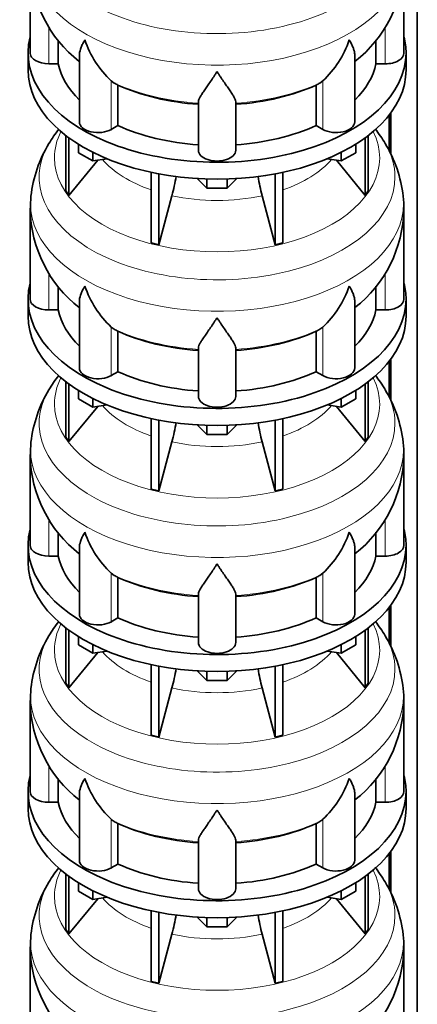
# Model space of a CAD drawing. Header units: millimetres. Extents: x 166 to 762, y -2759 to 1997.
# Tile 7 of 22: x 569 to 761, y -1797 to -1324. Entities that reach past the tile are written whole.
import ezdxf

# ---------------------------------------------------------------- set-up
doc = ezdxf.new("R2010")
doc.units = ezdxf.units.MM
doc.layers.add('LOW_134-13', color=7, linetype='Continuous')
doc.layers.add('VSI134_DIFFUSORE', color=7, linetype='Continuous')

# ---------------------------------------------------------------- blocks, each defined once
blk = doc.blocks.new('SE4')
at = {"layer": 'LOW_134-13', "color": 7, "linetype": 'Continuous', "lineweight": 35}
for p, q in [((760.76, -2491.36), (760.76, -939.68)), ((748.01, -1368.37), (748.01, -1388.14)), ((747.26, -1369.36), (747.26, -1386.73)), ((748.01, -1486.76), (748.01, -1506.53)), ((747.26, -1487.75), (747.26, -1505.12)), ((748.01, -1605.16), (748.01, -1624.92)), ((747.26, -1606.15), (747.26, -1623.52)), ((748.01, -1723.55), (748.01, -1743.31)), ((747.26, -1724.54), (747.26, -1741.91))]:
    blk.add_line(p, q, dxfattribs=at)
at = {"layer": 'VSI134_DIFFUSORE', "color": 7, "linetype": 'Continuous', "lineweight": 35}
for p, q in [((574.33, -1296.5), (574.33, -1339.56)), ((754.33, -1339.56), (754.33, -1296.5)), ((587.86, -1344.76), (587.86, -1333.39)), ((740.8, -1333.31), (740.8, -1344.76)), ((573.33, -1339.56), (573.33, -1347.72)), ((755.33, -1347.72), (755.33, -1339.56)), ((583.33, -1344.76), (587.86, -1344.76)), ((598.06, -1340.46), (598.06, -1372.63)), ((730.61, -1372.63), (730.61, -1340.49)), ((740.8, -1344.76), (745.33, -1344.76)), ((614.84, -1354.01), (613.42, -1352.96)), ((715.24, -1352.96), (713.82, -1354.01)), ((616.62, -1374.45), (616.62, -1354.98)), ((712.04, -1354.98), (712.04, -1374.45)), ((655.33, -1386.33), (655.33, -1362.98)), ((673.33, -1386.33), (673.33, -1362.98)), ((613.42, -1376.3), (616.62, -1374.45)), ((712.04, -1374.45), (715.24, -1376.3)), ((591.5, -1379.23), (591.5, -1405.9)), ((593.03, -1380.37), (593.03, -1408.04)), ((735.63, -1380.37), (735.63, -1408.04)), ((737.16, -1379.23), (737.16, -1405.9)), ((597.58, -1387.49), (597.58, -1383.43)), ((604.52, -1391.49), (597.58, -1387.49)), ((604.52, -1391.49), (604.52, -1387.32)), ((724.15, -1391.49), (724.15, -1387.32)), ((731.09, -1387.49), (724.15, -1391.49)), ((731.09, -1387.49), (731.09, -1383.43)), ((593.03, -1408.04), (606.9, -1391.12)), ((611.34, -1390.44), (604.52, -1391.49)), ((724.15, -1391.49), (717.32, -1390.44)), ((721.77, -1391.12), (735.63, -1408.04)), ((632.64, -1396.97), (632.64, -1430.9)), ((696.03, -1396.97), (696.03, -1430.9)), ((636.33, -1397.71), (636.33, -1431.79)), ((659.42, -1404.62), (654.77, -1399.97)), ((659.42, -1404.62), (659.42, -1400.19)), ((673.89, -1399.97), (669.24, -1404.62)), ((669.24, -1404.62), (669.24, -1400.19)), ((692.33, -1397.71), (692.33, -1431.79)), ((591.5, -1405.9), (593.03, -1408.04)), ((669.24, -1404.62), (659.42, -1404.62)), ((735.63, -1408.04), (737.16, -1405.9)), ((636.33, -1431.79), (642.61, -1408.17)), ((686.06, -1408.17), (692.33, -1431.79)), ((574.33, -1414.9), (574.33, -1457.95)), ((754.33, -1457.95), (754.33, -1414.9)), ((632.64, -1430.9), (636.33, -1431.79)), ((692.33, -1431.79), (696.03, -1430.9)), ((587.86, -1463.15), (587.86, -1451.78)), ((740.8, -1451.7), (740.8, -1463.15)), ((573.33, -1457.95), (573.33, -1466.12)), ((755.33, -1466.12), (755.33, -1457.95)), ((583.33, -1463.15), (587.86, -1463.15)), ((598.06, -1458.86), (598.06, -1491.02)), ((730.61, -1491.02), (730.61, -1458.88)), ((740.8, -1463.15), (745.33, -1463.15)), ((614.84, -1472.4), (613.42, -1471.35)), ((715.24, -1471.35), (713.82, -1472.4)), ((616.62, -1492.85), (616.62, -1473.37)), ((712.04, -1473.37), (712.04, -1492.85)), ((655.33, -1504.72), (655.33, -1481.37)), ((673.33, -1504.72), (673.33, -1481.37)), ((613.42, -1494.69), (616.62, -1492.85)), ((712.04, -1492.85), (715.24, -1494.69)), ((591.5, -1497.62), (591.5, -1524.3)), ((593.03, -1498.77), (593.03, -1526.43)), ((735.63, -1498.77), (735.63, -1526.43)), ((737.16, -1497.62), (737.16, -1524.3)), ((597.58, -1505.88), (597.58, -1501.82)), ((604.52, -1509.88), (597.58, -1505.88)), ((604.52, -1509.88), (604.52, -1505.71)), ((724.15, -1509.88), (724.15, -1505.71)), ((731.09, -1505.88), (724.15, -1509.88)), ((731.09, -1505.88), (731.09, -1501.82)), ((593.03, -1526.43), (606.9, -1509.52)), ((611.34, -1508.83), (604.52, -1509.88)), ((724.15, -1509.88), (717.32, -1508.83)), ((721.77, -1509.52), (735.63, -1526.43)), ((632.64, -1515.37), (632.64, -1549.29)), ((696.03, -1515.37), (696.03, -1549.29)), ((636.33, -1516.11), (636.33, -1550.18)), ((659.42, -1523.02), (654.77, -1518.37)), ((659.42, -1523.02), (659.42, -1518.58)), ((673.89, -1518.37), (669.24, -1523.02)), ((669.24, -1523.02), (669.24, -1518.58)), ((692.33, -1516.11), (692.33, -1550.18)), ((591.5, -1524.3), (593.03, -1526.43)), ((669.24, -1523.02), (659.42, -1523.02)), ((735.63, -1526.43), (737.16, -1524.3)), ((636.33, -1550.18), (642.61, -1526.56)), ((686.06, -1526.56), (692.33, -1550.18)), ((574.33, -1533.29), (574.33, -1576.34)), ((754.33, -1576.34), (754.33, -1533.29)), ((632.64, -1549.29), (636.33, -1550.18)), ((692.33, -1550.18), (696.03, -1549.29)), ((587.86, -1581.54), (587.86, -1570.17)), ((740.8, -1570.09), (740.8, -1581.54)), ((573.33, -1576.34), (573.33, -1584.51)), ((755.33, -1584.51), (755.33, -1576.34)), ((583.33, -1581.54), (587.86, -1581.54)), ((598.06, -1577.25), (598.06, -1609.41)), ((730.61, -1609.41), (730.61, -1577.27)), ((740.8, -1581.54), (745.33, -1581.54)), ((614.84, -1590.79), (613.42, -1589.74)), ((715.24, -1589.74), (713.82, -1590.79)), ((616.62, -1611.24), (616.62, -1591.76)), ((712.04, -1591.76), (712.04, -1611.24)), ((655.33, -1623.11), (655.33, -1599.76)), ((673.33, -1623.11), (673.33, -1599.76)), ((613.42, -1613.09), (616.62, -1611.24)), ((712.04, -1611.24), (715.24, -1613.09)), ((591.5, -1616.01), (591.5, -1642.69)), ((593.03, -1617.16), (593.03, -1644.82)), ((735.63, -1617.16), (735.63, -1644.82)), ((737.16, -1616.01), (737.16, -1642.69)), ((597.58, -1624.27), (597.58, -1620.21)), ((604.52, -1628.28), (597.58, -1624.27)), ((604.52, -1628.28), (604.52, -1624.1)), ((724.15, -1628.28), (724.15, -1624.1)), ((731.09, -1624.27), (724.15, -1628.28)), ((731.09, -1624.27), (731.09, -1620.21)), ((593.03, -1644.82), (606.9, -1627.91)), ((611.34, -1627.22), (604.52, -1628.28)), ((724.15, -1628.28), (717.32, -1627.22)), ((721.77, -1627.91), (735.63, -1644.82)), ((632.64, -1633.76), (632.64, -1667.69)), ((696.03, -1633.76), (696.03, -1667.69)), ((636.33, -1634.5), (636.33, -1668.57)), ((659.42, -1641.41), (654.77, -1636.76)), ((659.42, -1641.41), (659.42, -1636.97)), ((673.89, -1636.76), (669.24, -1641.41)), ((669.24, -1641.41), (669.24, -1636.97)), ((692.33, -1634.5), (692.33, -1668.57)), ((591.5, -1642.69), (593.03, -1644.82)), ((669.24, -1641.41), (659.42, -1641.41)), ((735.63, -1644.82), (737.16, -1642.69)), ((636.33, -1668.57), (642.61, -1644.95)), ((686.06, -1644.95), (692.33, -1668.57)), ((574.33, -1651.68), (574.33, -1694.74)), ((754.33, -1694.74), (754.33, -1651.68)), ((632.64, -1667.69), (636.33, -1668.57)), ((692.33, -1668.57), (696.03, -1667.69)), ((587.86, -1699.93), (587.86, -1688.56)), ((740.8, -1688.49), (740.8, -1699.93)), ((573.33, -1694.74), (573.33, -1702.9)), ((755.33, -1702.9), (755.33, -1694.74)), ((583.33, -1699.93), (587.86, -1699.93)), ((598.06, -1695.64), (598.06, -1727.8)), ((730.61, -1727.8), (730.61, -1695.66)), ((740.8, -1699.93), (745.33, -1699.93)), ((614.84, -1709.18), (613.42, -1708.13)), ((715.24, -1708.13), (713.82, -1709.18)), ((616.62, -1729.63), (616.62, -1710.15)), ((712.04, -1710.15), (712.04, -1729.63)), ((655.33, -1741.5), (655.33, -1718.15)), ((673.33, -1741.5), (673.33, -1718.15)), ((613.42, -1731.48), (616.62, -1729.63)), ((712.04, -1729.63), (715.24, -1731.48)), ((591.5, -1734.4), (591.5, -1761.08)), ((593.03, -1735.55), (593.03, -1763.21)), ((735.63, -1735.55), (735.63, -1763.21)), ((737.16, -1734.4), (737.16, -1761.08)), ((597.58, -1742.66), (597.58, -1738.61)), ((604.52, -1746.67), (597.58, -1742.66)), ((604.52, -1746.67), (604.52, -1742.49)), ((724.15, -1746.67), (724.15, -1742.49)), ((731.09, -1742.66), (724.15, -1746.67)), ((731.09, -1742.66), (731.09, -1738.61)), ((593.03, -1763.21), (606.9, -1746.3)), ((611.34, -1745.61), (604.52, -1746.67)), ((724.15, -1746.67), (717.32, -1745.61)), ((721.77, -1746.3), (735.63, -1763.21)), ((632.64, -1752.15), (632.64, -1786.08)), ((696.03, -1752.15), (696.03, -1786.08)), ((636.33, -1752.89), (636.33, -1786.96)), ((659.42, -1759.8), (654.77, -1755.15)), ((659.42, -1759.8), (659.42, -1755.36)), ((673.89, -1755.15), (669.24, -1759.8)), ((669.24, -1759.8), (669.24, -1755.36)), ((692.33, -1752.89), (692.33, -1786.96)), ((591.5, -1761.08), (593.03, -1763.21)), ((669.24, -1759.8), (659.42, -1759.8)), ((735.63, -1763.21), (737.16, -1761.08)), ((636.33, -1786.96), (642.61, -1763.34)), ((686.06, -1763.34), (692.33, -1786.96)), ((574.33, -1770.07), (574.33, -1813.13)), ((754.33, -1813.13), (754.33, -1770.07)), ((632.64, -1786.08), (636.33, -1786.96)), ((692.33, -1786.96), (696.03, -1786.08))]:
    blk.add_line(p, q, dxfattribs=at)
at = {"layer": 'VSI134_DIFFUSORE', "color": 4, "linetype": 'Continuous', "lineweight": 9}
for p, q in [((583.33, -1344.76), (583.33, -1327.01)), ((745.33, -1344.76), (745.33, -1326.99)), ((613.42, -1376.3), (613.42, -1352.96)), ((715.24, -1376.3), (715.24, -1352.96)), ((583.33, -1463.15), (583.33, -1445.4)), ((745.33, -1463.15), (745.33, -1445.39)), ((613.42, -1494.69), (613.42, -1471.35)), ((715.24, -1494.69), (715.24, -1471.35)), ((583.33, -1581.54), (583.33, -1563.79)), ((745.33, -1581.54), (745.33, -1563.78)), ((613.42, -1613.09), (613.42, -1589.74)), ((715.24, -1613.09), (715.24, -1589.74)), ((583.33, -1699.93), (583.33, -1682.19)), ((745.33, -1699.93), (745.33, -1682.17)), ((613.42, -1731.48), (613.42, -1708.13)), ((715.24, -1731.48), (715.24, -1708.13))]:
    blk.add_line(p, q, dxfattribs=at)
at = {"layer": 'VSI134_DIFFUSORE', "color": 7, "linetype": 'Continuous', "lineweight": 35}
for centre, radius, start, end in [((635.49, -1295.31), 61.14, 181.132, 232.1909), ((693.03, -1295.37), 61.23, 308.0067, 358.9307), ((645.92, -1318), 47.73, 198.6373, 227.0857), ((682.74, -1318), 47.73, 312.9143, 341.3628), ((622.75, -1341.61), 14.7, 237.4509, 245.3566), ((705.91, -1341.61), 14.7, 294.6434, 302.5491), ((643.3, -1418.8), 69.74, 142.3464, 149.2085), ((685.45, -1418.78), 69.66, 30.8438, 37.7165), ((636.37, -1415.34), 62.02, 148.6936, 173.583), ((691.69, -1415.46), 62.63, 6.4516, 31.1365), ((552.76, -1383.85), 93.08, 344.857, 350.7337), ((774.59, -1384.06), 91.75, 189.3585, 195.2315), ((853.69, -1427.08), 279.6, 176.1675, 177.5056), ((722.7, -1413.44), 31.58, 357.3423, 9.1126), ((635.49, -1413.7), 61.14, 181.132, 232.1909), ((693.03, -1413.76), 61.23, 308.0067, 358.9307), ((645.92, -1436.39), 47.73, 198.6373, 227.0857), ((682.74, -1436.39), 47.73, 312.9143, 341.3628), ((622.75, -1460.01), 14.7, 237.4509, 245.3566), ((705.91, -1460.01), 14.7, 294.6434, 302.5491), ((643.3, -1537.19), 69.74, 142.3464, 149.2085), ((685.45, -1537.17), 69.66, 30.8438, 37.7165), ((636.37, -1533.73), 62.02, 148.6936, 173.583), ((691.69, -1533.86), 62.63, 6.4516, 31.1365), ((552.76, -1502.24), 93.08, 344.857, 350.7337), ((774.59, -1502.45), 91.75, 189.3585, 195.2315), ((853.69, -1545.47), 279.6, 176.1675, 177.5056), ((722.7, -1531.83), 31.58, 357.3423, 9.1126), ((635.49, -1532.09), 61.14, 181.132, 232.1909), ((693.03, -1532.15), 61.23, 308.0067, 358.9307), ((645.92, -1554.78), 47.73, 198.6373, 227.0857), ((682.74, -1554.78), 47.73, 312.9143, 341.3628), ((622.75, -1578.4), 14.7, 237.4509, 245.3566), ((705.91, -1578.4), 14.7, 294.6434, 302.5491), ((643.3, -1655.58), 69.74, 142.3464, 149.2085), ((685.45, -1655.56), 69.66, 30.8438, 37.7165), ((636.37, -1652.12), 62.02, 148.6936, 173.583), ((691.69, -1652.25), 62.63, 6.4516, 31.1365), ((552.76, -1620.64), 93.08, 344.857, 350.7337), ((774.59, -1620.84), 91.75, 189.3585, 195.2315), ((853.69, -1663.86), 279.6, 176.1675, 177.5056), ((722.7, -1650.22), 31.58, 357.3423, 9.1126), ((635.49, -1650.48), 61.14, 181.132, 232.1909), ((693.03, -1650.55), 61.23, 308.0067, 358.9307), ((645.92, -1673.17), 47.73, 198.6373, 227.0857), ((682.74, -1673.17), 47.73, 312.9143, 341.3628), ((622.75, -1696.79), 14.7, 237.4509, 245.3566), ((705.91, -1696.79), 14.7, 294.6434, 302.5491), ((643.3, -1773.98), 69.74, 142.3464, 149.2085), ((685.45, -1773.96), 69.66, 30.8438, 37.9749), ((636.37, -1770.51), 62.02, 148.6936, 173.583), ((691.69, -1770.64), 62.63, 6.4516, 31.1365), ((552.76, -1739.03), 93.08, 344.857, 350.7337), ((774.59, -1739.24), 91.75, 189.3585, 195.2315), ((853.69, -1782.25), 279.6, 176.1675, 177.5056), ((722.7, -1768.62), 31.58, 357.3423, 9.1126), ((635.49, -1768.87), 61.14, 181.132, 232.1909), ((693.03, -1768.94), 61.23, 308.0067, 358.9307)]:
    blk.add_arc(centre, radius, start, end, dxfattribs=at)
at = {"layer": 'VSI134_DIFFUSORE', "color": 4, "linetype": 'Continuous', "lineweight": 9}
for centre, major_axis, start_param, end_param in [((664.33, -1280.79), (85.67, 0), 2.81186, 6.283185), ((664.33, -1293.54), (-89.83, 0), 0, 3.209019), ((664.33, -1318.09), (-79.5, 0), 0.898849, 1.457346), ((664.33, -1318.09), (79.5, 0), 4.82584, 5.384336), ((664.33, -1389.99), (-78.3, 0), 0, 3.425204), ((664.33, -1389.99), (-78.3, 0), 5.999574, 6.283185), ((664.33, -1399.18), (85.67, 0), 2.81186, 6.283185), ((664.33, -1399.18), (85.67, 0), 0, 0.330126), ((664.33, -1374.87), (-61.63, 0), 0.463231, 1.030574), ((664.33, -1374.87), (61.63, 0), 5.252612, 5.819954), ((664.33, -1411.93), (-89.83, 0), 6.2156, 6.283185), ((664.33, -1411.93), (-89.83, 0), 0, 3.209019), ((664.33, -1374.87), (-61.63, 0), 1.210556, 1.931037), ((664.33, -1436.48), (-79.5, 0), 0.898849, 1.457346), ((664.33, -1436.48), (79.5, 0), 4.82584, 5.384336), ((664.33, -1508.38), (-78.3, 0), 0, 3.425204), ((664.33, -1508.38), (-78.3, 0), 5.999574, 6.283185), ((664.33, -1517.57), (85.67, 0), 2.81186, 6.283185), ((664.33, -1517.57), (85.67, 0), 0, 0.330126), ((664.33, -1493.26), (-61.63, 0), 0.463231, 1.030574), ((664.33, -1493.26), (61.63, 0), 5.252612, 5.819954), ((664.33, -1530.33), (-89.83, 0), 6.2156, 6.283185), ((664.33, -1530.33), (-89.83, 0), 0, 3.209019), ((664.33, -1493.26), (-61.63, 0), 1.210556, 1.931037), ((664.33, -1554.87), (-79.5, 0), 0.898849, 1.457346), ((664.33, -1554.87), (79.5, 0), 4.82584, 5.384336), ((664.33, -1626.77), (-78.3, 0), 0, 3.425204), ((664.33, -1626.77), (-78.3, 0), 5.999574, 6.283185), ((664.33, -1635.96), (85.67, 0), 2.81186, 6.283185), ((664.33, -1635.96), (85.67, 0), 0, 0.330126), ((664.33, -1611.65), (-61.63, 0), 0.463231, 1.030574), ((664.33, -1611.65), (61.63, 0), 5.252612, 5.819954), ((664.33, -1648.72), (-89.83, 0), 0, 3.209019), ((664.33, -1648.72), (-89.83, 0), 6.2156, 6.283185), ((664.33, -1611.65), (-61.63, 0), 1.210556, 1.931037), ((664.33, -1673.26), (-79.5, 0), 0.898849, 1.457346), ((664.33, -1673.26), (79.5, 0), 4.82584, 5.384336), ((664.33, -1745.16), (-78.3, 0), 0, 3.425204), ((664.33, -1745.16), (-78.3, 0), 5.999574, 6.283185), ((664.33, -1754.35), (85.67, 0), 2.81186, 6.283185), ((664.33, -1754.35), (85.67, 0), 0, 0.330126), ((664.33, -1730.04), (-61.63, 0), 0.463231, 1.030574), ((664.33, -1730.04), (61.63, 0), 5.252612, 5.819954), ((664.33, -1767.11), (-89.83, 0), 6.2156, 6.283185), ((664.33, -1767.11), (-89.83, 0), 0, 3.209019), ((664.33, -1730.04), (-61.63, 0), 1.210556, 1.931037)]:
    blk.add_ellipse(centre, major_axis=major_axis, ratio=0.57735, start_param=start_param, end_param=end_param, dxfattribs=at)
at = {"layer": 'VSI134_DIFFUSORE', "color": 7, "linetype": 'Continuous', "lineweight": 35}
for centre, major_axis, start_param, end_param in [((664.33, -1339.56), (91, 0), 2.993207, 6.283185), ((664.33, -1339.56), (91, 0), 0, 0.148386), ((583.33, -1339.56), (9, 0), 3.141593, 4.712389), ((745.33, -1339.56), (-9, 0), 1.570796, 3.141593), ((664.33, -1339.56), (-77, 0), 0.117151, 0.534109), ((664.33, -1339.56), (77, 0), 5.749077, 6.166034), ((664.33, -1347.72), (-91, 0), 0, 3.141593), ((664.33, -1320.08), (-77, 0), 0.902549, 1.453645), ((664.33, -1320.08), (77, 0), 4.82954, 5.380636), ((607.06, -1372.63), (9, 0), 3.141593, 5.497787), ((721.61, -1372.63), (-9, 0), 0.785398, 3.141593), ((664.33, -1339.56), (-77, 0), 0.902549, 1.453645), ((664.33, -1339.56), (77, 0), 4.82954, 5.380636), ((664.33, -1386.33), (-9, 0), 0, 3.141593), ((664.33, -1457.95), (91, 0), 2.993207, 6.283185), ((664.33, -1457.95), (91, 0), 0, 0.148386), ((583.33, -1457.95), (9, 0), 3.141593, 4.712389), ((745.33, -1457.95), (-9, 0), 1.570796, 3.141593), ((664.33, -1457.95), (-77, 0), 0.117151, 0.534109), ((664.33, -1457.95), (77, 0), 5.749077, 6.166034), ((664.33, -1466.12), (-91, 0), 0, 3.141593), ((664.33, -1438.48), (-77, 0), 0.902549, 1.453645), ((664.33, -1438.48), (77, 0), 4.82954, 5.380636), ((607.06, -1491.02), (9, 0), 3.141593, 5.497787), ((721.61, -1491.02), (-9, 0), 0.785398, 3.141593), ((664.33, -1457.95), (-77, 0), 0.902549, 1.453645), ((664.33, -1457.95), (77, 0), 4.82954, 5.380636), ((664.33, -1504.72), (-9, 0), 0, 3.141593), ((664.33, -1576.34), (91, 0), 2.993207, 6.283185), ((664.33, -1576.34), (91, 0), 0, 0.148386), ((583.33, -1576.34), (9, 0), 3.141593, 4.712389), ((745.33, -1576.34), (-9, 0), 1.570796, 3.141593), ((664.33, -1576.34), (-77, 0), 0.117151, 0.534109), ((664.33, -1576.34), (77, 0), 5.749077, 6.166034), ((664.33, -1584.51), (-91, 0), 0, 3.141593), ((664.33, -1556.87), (-77, 0), 0.902549, 1.453645), ((664.33, -1556.87), (77, 0), 4.82954, 5.380636), ((607.06, -1609.41), (9, 0), 3.141593, 5.497787), ((721.61, -1609.41), (-9, 0), 0.785398, 3.141593), ((664.33, -1576.34), (-77, 0), 0.902549, 1.453645), ((664.33, -1576.34), (77, 0), 4.82954, 5.380636), ((664.33, -1623.11), (-9, 0), 0, 3.141593), ((664.33, -1694.74), (91, 0), 2.993207, 6.283185), ((664.33, -1694.74), (91, 0), 0, 0.148386), ((583.33, -1694.74), (9, 0), 3.141593, 4.712389), ((745.33, -1694.74), (-9, 0), 1.570796, 3.141593), ((664.33, -1694.74), (-77, 0), 0.117151, 0.534109), ((664.33, -1694.74), (77, 0), 5.749077, 6.166034), ((664.33, -1702.9), (-91, 0), 0, 3.141593), ((664.33, -1675.26), (-77, 0), 0.902549, 1.453645), ((664.33, -1675.26), (77, 0), 4.82954, 5.380636), ((607.06, -1727.8), (9, 0), 3.141593, 5.497787), ((721.61, -1727.8), (-9, 0), 0.785398, 3.141593), ((664.33, -1694.74), (-77, 0), 0.902549, 1.453645), ((664.33, -1694.74), (77, 0), 4.82954, 5.380636), ((664.33, -1741.5), (-9, 0), 0, 3.141593)]:
    blk.add_ellipse(centre, major_axis=major_axis, ratio=0.57735, start_param=start_param, end_param=end_param, dxfattribs=at)
for points, knots in [([(598.06, -1340.49), (598.06, -1340.33), (598.06, -1340.17), (598.15, -1338.99), (598.43, -1337.94), (599.1, -1336.26), (599.37, -1335.69), (599.82, -1334.8), (599.98, -1334.5), (600.24, -1334.04), (600.37, -1333.8), (600.51, -1333.57), (600.6, -1333.41), (600.65, -1333.33), (600.69, -1333.25)], [0.4600931, 0.4600931, 0.4600931, 0.4600931, 0.5, 0.5, 0.75, 0.75, 0.875, 0.875, 0.9375, 0.9375, 0.96875, 0.984375, 0.984375, 1, 1, 1, 1]), ([(730.61, -1340.5), (730.61, -1340.34), (730.6, -1340.19), (730.56, -1339.53), (730.47, -1339.01), (730.2, -1337.95), (730.02, -1337.4), (729.57, -1336.28), (729.3, -1335.7), (728.84, -1334.8), (728.68, -1334.5), (728.43, -1334.04), (728.34, -1333.88), (728.16, -1333.57), (728.07, -1333.41), (727.97, -1333.25)], [0.4604904, 0.4604904, 0.4604904, 0.4604904, 0.5, 0.5, 0.625, 0.625, 0.75, 0.75, 0.875, 0.875, 0.9375, 0.9375, 0.96875, 0.96875, 1, 1, 1, 1]), ([(664.33, -1348.47), (664.2, -1348.68), (664.07, -1348.9), (663.8, -1349.32), (663.67, -1349.52), (663.27, -1350.14), (663.01, -1350.55), (662.22, -1351.74), (661.7, -1352.5), (660.69, -1353.98), (660.19, -1354.69), (659.25, -1356.04), (658.8, -1356.69), (657.95, -1357.91), (657.55, -1358.49), (657.01, -1359.31), (656.84, -1359.57), (656.52, -1360.09), (656.37, -1360.34), (655.96, -1361.06), (655.73, -1361.5), (655.42, -1362.3), (655.33, -1362.66), (655.33, -1362.98)], [0, 0, 0, 0, 0.03125, 0.03125, 0.0625, 0.0625, 0.125, 0.125, 0.25, 0.25, 0.375, 0.375, 0.5, 0.5, 0.625, 0.625, 0.6875, 0.6875, 0.75, 0.75, 0.875, 0.875, 1, 1, 1, 1]), ([(673.33, -1362.98), (673.33, -1362.66), (673.24, -1362.3), (672.93, -1361.5), (672.71, -1361.06), (672.3, -1360.34), (672.15, -1360.09), (671.82, -1359.58), (671.65, -1359.31), (671.11, -1358.49), (670.72, -1357.91), (669.87, -1356.69), (669.42, -1356.05), (668.47, -1354.7), (667.98, -1353.98), (666.96, -1352.51), (666.45, -1351.74), (665.66, -1350.55), (665.4, -1350.14), (665, -1349.52), (664.86, -1349.32), (664.6, -1348.9), (664.46, -1348.68), (664.33, -1348.47)], [0, 0, 0, 0, 0.125, 0.125, 0.25, 0.25, 0.3125, 0.3125, 0.375, 0.375, 0.5, 0.5, 0.625, 0.625, 0.75, 0.75, 0.875, 0.875, 0.9375, 0.9375, 0.96875, 0.96875, 1, 1, 1, 1]), ([(598.06, -1458.88), (598.06, -1458.72), (598.06, -1458.56), (598.15, -1457.38), (598.43, -1456.33), (599.1, -1454.66), (599.37, -1454.08), (599.82, -1453.19), (599.98, -1452.89), (600.24, -1452.43), (600.37, -1452.2), (600.51, -1451.96), (600.6, -1451.8), (600.65, -1451.72), (600.69, -1451.64)], [0.4600931, 0.4600931, 0.4600931, 0.4600931, 0.5, 0.5, 0.75, 0.75, 0.875, 0.875, 0.9375, 0.9375, 0.96875, 0.984375, 0.984375, 1, 1, 1, 1]), ([(730.61, -1458.89), (730.61, -1458.74), (730.6, -1458.58), (730.56, -1457.92), (730.47, -1457.41), (730.2, -1456.35), (730.02, -1455.8), (729.57, -1454.67), (729.3, -1454.09), (728.84, -1453.19), (728.68, -1452.89), (728.43, -1452.43), (728.34, -1452.27), (728.16, -1451.96), (728.07, -1451.8), (727.97, -1451.64)], [0.4604904, 0.4604904, 0.4604904, 0.4604904, 0.5, 0.5, 0.625, 0.625, 0.75, 0.75, 0.875, 0.875, 0.9375, 0.9375, 0.96875, 0.96875, 1, 1, 1, 1]), ([(664.33, -1466.86), (664.2, -1467.08), (664.07, -1467.29), (663.8, -1467.71), (663.67, -1467.92), (663.27, -1468.53), (663.01, -1468.94), (662.22, -1470.13), (661.7, -1470.89), (660.69, -1472.37), (660.19, -1473.08), (659.25, -1474.44), (658.8, -1475.08), (657.95, -1476.3), (657.55, -1476.88), (657.01, -1477.7), (656.84, -1477.97), (656.52, -1478.48), (656.37, -1478.73), (655.96, -1479.45), (655.73, -1479.89), (655.42, -1480.69), (655.33, -1481.05), (655.33, -1481.37)], [0, 0, 0, 0, 0.03125, 0.03125, 0.0625, 0.0625, 0.125, 0.125, 0.25, 0.25, 0.375, 0.375, 0.5, 0.5, 0.625, 0.625, 0.6875, 0.6875, 0.75, 0.75, 0.875, 0.875, 1, 1, 1, 1]), ([(673.33, -1481.37), (673.33, -1481.05), (673.24, -1480.69), (672.93, -1479.89), (672.71, -1479.45), (672.3, -1478.73), (672.15, -1478.48), (671.82, -1477.97), (671.65, -1477.7), (671.11, -1476.88), (670.72, -1476.3), (669.87, -1475.08), (669.42, -1474.44), (668.47, -1473.09), (667.98, -1472.38), (666.96, -1470.9), (666.45, -1470.13), (665.66, -1468.94), (665.4, -1468.53), (665, -1467.92), (664.86, -1467.71), (664.6, -1467.29), (664.46, -1467.08), (664.33, -1466.86)], [0, 0, 0, 0, 0.125, 0.125, 0.25, 0.25, 0.3125, 0.3125, 0.375, 0.375, 0.5, 0.5, 0.625, 0.625, 0.75, 0.75, 0.875, 0.875, 0.9375, 0.9375, 0.96875, 0.96875, 1, 1, 1, 1]), ([(598.06, -1577.27), (598.06, -1577.11), (598.06, -1576.95), (598.15, -1575.77), (598.43, -1574.72), (599.1, -1573.05), (599.37, -1572.47), (599.82, -1571.58), (599.98, -1571.28), (600.24, -1570.82), (600.37, -1570.59), (600.51, -1570.35), (600.6, -1570.19), (600.65, -1570.11), (600.69, -1570.04)], [0.4600931, 0.4600931, 0.4600931, 0.4600931, 0.5, 0.5, 0.75, 0.75, 0.875, 0.875, 0.9375, 0.9375, 0.96875, 0.984375, 0.984375, 1, 1, 1, 1]), ([(730.61, -1577.28), (730.61, -1577.13), (730.6, -1576.97), (730.56, -1576.31), (730.47, -1575.8), (730.2, -1574.74), (730.02, -1574.19), (729.57, -1573.06), (729.3, -1572.48), (728.84, -1571.59), (728.68, -1571.28), (728.43, -1570.82), (728.34, -1570.67), (728.16, -1570.35), (728.07, -1570.19), (727.97, -1570.04)], [0.4604904, 0.4604904, 0.4604904, 0.4604904, 0.5, 0.5, 0.625, 0.625, 0.75, 0.75, 0.875, 0.875, 0.9375, 0.9375, 0.96875, 0.96875, 1, 1, 1, 1]), ([(664.33, -1585.26), (664.2, -1585.47), (664.07, -1585.68), (663.8, -1586.1), (663.67, -1586.31), (663.27, -1586.92), (663.01, -1587.33), (662.22, -1588.52), (661.7, -1589.29), (660.69, -1590.76), (660.19, -1591.48), (659.25, -1592.83), (658.8, -1593.47), (657.95, -1594.69), (657.55, -1595.27), (657.01, -1596.09), (656.84, -1596.36), (656.52, -1596.87), (656.37, -1597.12), (655.96, -1597.84), (655.73, -1598.28), (655.42, -1599.08), (655.33, -1599.44), (655.33, -1599.76)], [0, 0, 0, 0, 0.03125, 0.03125, 0.0625, 0.0625, 0.125, 0.125, 0.25, 0.25, 0.375, 0.375, 0.5, 0.5, 0.625, 0.625, 0.6875, 0.6875, 0.75, 0.75, 0.875, 0.875, 1, 1, 1, 1]), ([(673.33, -1599.76), (673.33, -1599.44), (673.24, -1599.08), (672.93, -1598.28), (672.71, -1597.84), (672.3, -1597.13), (672.15, -1596.87), (671.82, -1596.36), (671.65, -1596.09), (671.11, -1595.27), (670.72, -1594.7), (669.87, -1593.47), (669.42, -1592.83), (668.47, -1591.48), (667.98, -1590.77), (666.96, -1589.29), (666.45, -1588.52), (665.66, -1587.33), (665.4, -1586.93), (665, -1586.31), (664.86, -1586.1), (664.6, -1585.68), (664.46, -1585.47), (664.33, -1585.26)], [0, 0, 0, 0, 0.125, 0.125, 0.25, 0.25, 0.3125, 0.3125, 0.375, 0.375, 0.5, 0.5, 0.625, 0.625, 0.75, 0.75, 0.875, 0.875, 0.9375, 0.9375, 0.96875, 0.96875, 1, 1, 1, 1]), ([(598.06, -1695.66), (598.06, -1695.5), (598.06, -1695.34), (598.15, -1694.16), (598.43, -1693.11), (599.1, -1691.44), (599.37, -1690.87), (599.82, -1689.97), (599.98, -1689.67), (600.24, -1689.21), (600.37, -1688.98), (600.51, -1688.74), (600.6, -1688.59), (600.65, -1688.51), (600.69, -1688.43)], [0.4600931, 0.4600931, 0.4600931, 0.4600931, 0.5, 0.5, 0.75, 0.75, 0.875, 0.875, 0.9375, 0.9375, 0.96875, 0.984375, 0.984375, 1, 1, 1, 1]), ([(730.61, -1695.68), (730.61, -1695.52), (730.6, -1695.36), (730.56, -1694.7), (730.47, -1694.19), (730.2, -1693.13), (730.02, -1692.58), (729.57, -1691.45), (729.3, -1690.87), (728.84, -1689.98), (728.68, -1689.68), (728.43, -1689.21), (728.34, -1689.06), (728.16, -1688.74), (728.07, -1688.59), (727.97, -1688.43)], [0.4604904, 0.4604904, 0.4604904, 0.4604904, 0.5, 0.5, 0.625, 0.625, 0.75, 0.75, 0.875, 0.875, 0.9375, 0.9375, 0.96875, 0.96875, 1, 1, 1, 1]), ([(664.33, -1703.65), (664.2, -1703.86), (664.07, -1704.07), (663.8, -1704.49), (663.67, -1704.7), (663.27, -1705.32), (663.01, -1705.72), (662.22, -1706.91), (661.7, -1707.68), (660.69, -1709.16), (660.19, -1709.87), (659.25, -1711.22), (658.8, -1711.86), (657.95, -1713.08), (657.55, -1713.66), (657.01, -1714.48), (656.84, -1714.75), (656.52, -1715.27), (656.37, -1715.52), (655.96, -1716.24), (655.73, -1716.67), (655.42, -1717.47), (655.33, -1717.83), (655.33, -1718.15)], [0, 0, 0, 0, 0.03125, 0.03125, 0.0625, 0.0625, 0.125, 0.125, 0.25, 0.25, 0.375, 0.375, 0.5, 0.5, 0.625, 0.625, 0.6875, 0.6875, 0.75, 0.75, 0.875, 0.875, 1, 1, 1, 1]), ([(673.33, -1718.15), (673.33, -1717.83), (673.24, -1717.47), (672.93, -1716.68), (672.71, -1716.24), (672.3, -1715.52), (672.15, -1715.27), (671.82, -1714.75), (671.65, -1714.49), (671.11, -1713.67), (670.72, -1713.09), (669.87, -1711.87), (669.42, -1711.22), (668.47, -1709.87), (667.98, -1709.16), (666.96, -1707.68), (666.45, -1706.92), (665.66, -1705.72), (665.4, -1705.32), (665, -1704.7), (664.86, -1704.49), (664.6, -1704.07), (664.46, -1703.86), (664.33, -1703.65)], [0, 0, 0, 0, 0.125, 0.125, 0.25, 0.25, 0.3125, 0.3125, 0.375, 0.375, 0.5, 0.5, 0.625, 0.625, 0.75, 0.75, 0.875, 0.875, 0.9375, 0.9375, 0.96875, 0.96875, 1, 1, 1, 1])]:
    blk.add_open_spline(points, degree=3, knots=knots, dxfattribs=at)

msp = doc.modelspace()

# ---------------------------------------------------------------- block references
msp.add_blockref('SE4', (0, 0))

doc.saveas('drawing.dxf')
